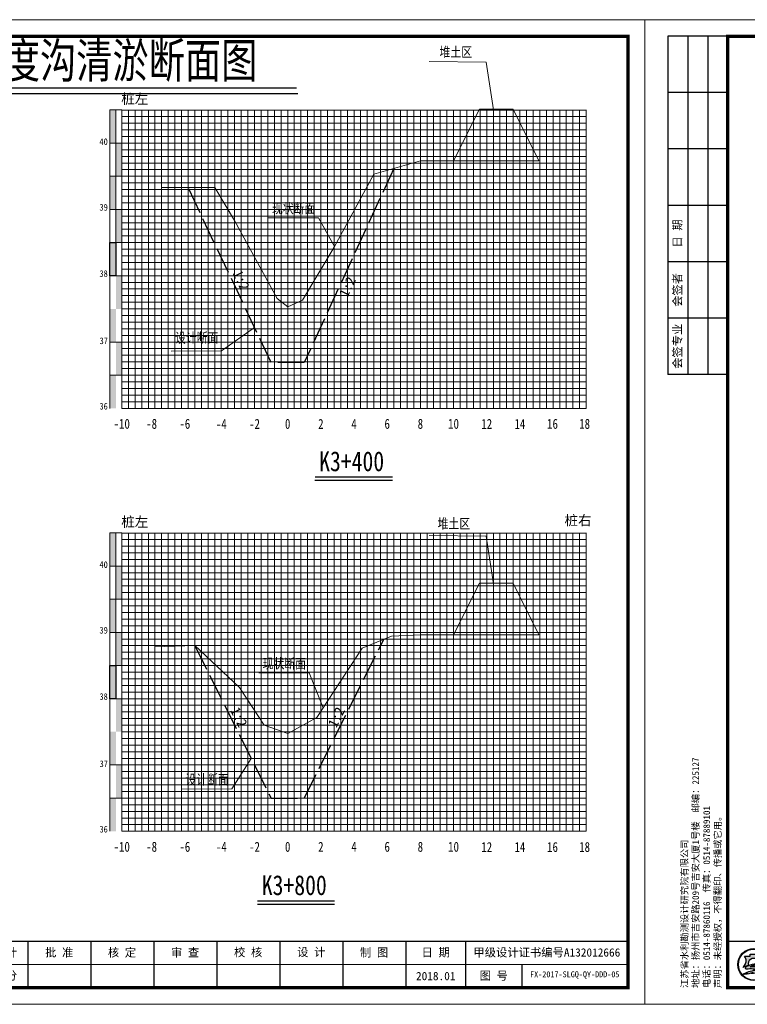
# Model space of a CAD drawing. Header units: millimetres. Extents: x -1851 to 142262423, y -629789 to 22327943.
# Tile 55 of 69: x 37472 to 37692, y 5522 to 5819. Entities that reach past the tile are written whole.
import ezdxf
from ezdxf.enums import TextEntityAlignment as Align

# ---------------------------------------------------------------- set-up
doc = ezdxf.new("R2010")
doc.units = ezdxf.units.MM
doc.linetypes.add('4415', pattern=[5, 4, -1])
for name, color, linetype, lineweight in [('0.13文字', 3, 'Continuous', 13), ('2', 61, 'Continuous', 30), ('3', 8, 'Continuous', 5), ('dmx', 7, 'Continuous', 15)]:
    doc.layers.add(name, color=color, linetype=linetype, lineweight=lineweight)
doc.layers.add('DIMTEX', color=7, linetype='Continuous')
doc.layers.add('断面', color=7, linetype='Continuous')
doc.styles.add('LYJFS', font='times.ttf', dxfattribs={"width": 0.7})
doc.styles.add('STYLE2', font='txt', dxfattribs={"width": 0.8})
doc.styles.add('仿宋', font='FangSong_GB2312.ttf')
doc.styles.add('仿宋体', font='FangSong_GB2312.ttf', dxfattribs={"width": 0.8})
doc.styles.add('宋体', font='txt', dxfattribs={"height": 3.5})
doc.styles.add('等线体', font='simhei.ttf')

# ---------------------------------------------------------------- blocks, each defined once
blk = doc.blocks.new('tk')
h = blk.add_hatch(color=152)
h.dxf.hatch_style = 1
h.paths.add_polyline_path([(6876.364125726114, 854.2295714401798, 1), (6866.686434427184, 854.2295714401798, 1)])
h.paths.add_polyline_path([(6876.201261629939, 854.2295714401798, 1), (6866.84929852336, 854.2295714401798, 1)], flags=16)
h = blk.add_hatch(color=152)
h.dxf.hatch_style = 1
edge = h.paths.add_edge_path()
edge.add_arc((6873.407199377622, 851.8047045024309), 1.461698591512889, 43.31770961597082, 70.37003522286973)
edge.add_arc((6872.0275850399, 847.9366998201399), 5.568375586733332, 70.37003522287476, 84.52854590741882)
edge.add_arc((6871.440752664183, 841.8102204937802), 11.72289597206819, 84.5285459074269, 95.17746754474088)
edge.add_arc((6871.582339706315, 852.1014277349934), 1.831337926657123, 111.7965680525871, 130.9174013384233, ccw=False)
edge.add_arc((6873.47809212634, 847.3608850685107), 6.936886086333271, 98.84274785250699, 111.79656805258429, ccw=False)
edge.add_arc((6874.544451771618, 840.506451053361), 13.873772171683, 95.21036804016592, 98.84274785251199, ccw=False)
edge.add_ellipse((6871.525280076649, 854.5219636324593), major_axis=(-1.773815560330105, 0), ratio=0.8776980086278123, start_angle=172.6538623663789, end_angle=176.9129867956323)
edge.add_arc((6873.117644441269, 844.1909795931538), 10.24870363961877, 88.99992913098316, 98.52267106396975)
edge.add_arc((6872.724314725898, 846.8157053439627), 7.594670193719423, 98.5226710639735, 116.8491039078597)
edge.add_arc((6869.849912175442, 852.4939579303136), 1.230336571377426, 116.8491039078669, 139.2900683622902)
edge.add_arc((6869.065436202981, 853.1689503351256), 0.1954369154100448, 139.2900683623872, 263.050638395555)
edge.add_arc((6869.248585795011, 854.6715617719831), 1.70916902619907, 263.0506383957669, 272.136251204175)
edge.add_arc((6870.416233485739, 823.3689317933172), 29.61523112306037, 88.46268833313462, 92.13625120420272, ccw=False)
edge.add_arc((6871.07395213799, 847.876297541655), 5.099041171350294, 68.07113774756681, 88.46268833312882, ccw=False)
edge.add_arc((6875.183614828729, 831.3122526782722), 21.4080615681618, 95.91294384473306, 98.79521578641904)
edge.add_arc((6873.816328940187, 840.1492628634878), 12.46590188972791, 98.79521578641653, 117.8496747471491)
edge.add_arc((6932.315236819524, 613.7362839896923), 245.9934265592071, 104.7703900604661, 105.15790668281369, ccw=False)
edge.add_line((6869.600177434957, 851.6009245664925), (6868.796656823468, 851.2750728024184))
edge.add_arc((6890.157828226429, 754.105500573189), 99.48982566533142, 100.90627282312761, 102.39834375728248, ccw=False)
edge.add_line((6871.334059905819, 851.7983414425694), (6870.72346251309, 851.6097564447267))
edge.add_arc((6868.414090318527, 880.2016823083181), 28.68503833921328, 274.6177604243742, 279.6944367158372)
edge.add_arc((6872.474319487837, 856.4344682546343), 4.573507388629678, 279.694436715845, 287.6119267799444)
edge.add_arc((6873.358587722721, 853.648913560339), 1.650966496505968, 287.6119267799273, 311.5140981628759)
edge.add_arc((6874.270477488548, 852.6187205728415), 0.2751610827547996, 311.5140981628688, 403.3177096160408)
edge = h.paths.add_edge_path()
edge.add_arc((6875.946394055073, 855.3665725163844), 2.066422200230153, 138.9741968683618, 204.1180883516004, ccw=False)
edge.add_line((6874.387456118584, 856.7229696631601), (6872.690352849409, 856.7229696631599))
edge.add_line((6872.69035284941, 856.7229696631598), (6872.69035284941, 857.3096342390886))
edge.add_line((6872.69035284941, 857.3096342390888), (6870.360207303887, 857.3096342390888))
edge.add_line((6870.360207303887, 857.3096342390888), (6870.360207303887, 856.7229696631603))
edge.add_line((6870.360207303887, 856.7229696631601), (6868.663104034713, 856.7229696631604))
edge.add_arc((6867.104166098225, 855.3665725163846), 2.066422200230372, -24.118088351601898, 41.0258031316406, ccw=False)
edge.add_arc((6865.567634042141, 856.05447875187), 3.749914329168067, 314.34412131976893, 335.8819116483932, ccw=False)
edge.add_arc((6867.522236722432, 856.4070458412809), 3.106664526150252, 282.3877277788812, 290.1465811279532)
edge.add_arc((6864.457993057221, 864.7594382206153), 12.00340818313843, 290.1465811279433, 296.6495194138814)
edge.add_ellipse((6871.525280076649, 854.5219636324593), major_axis=(-1.773815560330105, 0), ratio=0.8776980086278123, start_angle=176.9129867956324, end_angle=378.37473811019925, ccw=False)
edge.add_ellipse((6871.525280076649, 854.5219636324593), major_axis=(-1.773815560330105, 0), ratio=0.8776980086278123, start_angle=172.653862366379, end_angle=176.9129867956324, ccw=False)
edge.add_ellipse((6871.525280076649, 854.5219636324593), major_axis=(-1.773815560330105, 0), ratio=0.8776980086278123, start_angle=161.6252618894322, end_angle=172.653862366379, ccw=False)
edge.add_arc((6878.592567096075, 864.759438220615), 12.00340818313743, 243.3504805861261, 249.853418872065)
edge.add_arc((6875.528323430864, 856.4070458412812), 3.106664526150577, 249.8534188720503, 257.61227222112)
edge.add_arc((6877.482926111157, 856.05447875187), 3.74991432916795, 204.1180883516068, 225.6558786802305, ccw=False)
at = {"lineweight": 0}
for p, q in [((6838.597780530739, 842.2295714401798), (6838.597780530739, 1139.229571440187)), ((6838.597780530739, 1139.229571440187), (7258.597780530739, 1139.229571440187)), ((7258.597780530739, 1139.229571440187), (7258.597780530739, 842.2295714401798)), ((7253.597780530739, 854.2295714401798), (7046.597780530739, 854.2295714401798)), ((7258.597780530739, 842.2295714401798), (6838.597780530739, 842.2295714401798))]:
    blk.add_line(p, q, dxfattribs=at)
for p, q in [((6863.597780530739, 1134.229571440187), (6845.597780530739, 1134.229571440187)), ((6845.597780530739, 1134.229571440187), (6845.597780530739, 1032.229571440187)), ((6851.597780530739, 1134.229571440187), (6851.597780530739, 1032.229571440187)), ((6857.597780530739, 1134.229571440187), (6857.597780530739, 1032.229571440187)), ((6863.597780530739, 1117.229571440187), (6845.597780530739, 1117.229571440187)), ((6863.597780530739, 1100.229571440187), (6845.597780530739, 1100.229571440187)), ((6863.597780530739, 1083.229571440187), (6845.597780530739, 1083.229571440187)), ((6863.597780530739, 1066.229571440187), (6845.597780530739, 1066.229571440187)), ((6863.597780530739, 1049.229571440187), (6845.597780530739, 1049.229571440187)), ((6863.597780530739, 1032.229571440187), (6845.597780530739, 1032.229571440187)), ((6956.597780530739, 861.2295714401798), (6956.597780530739, 847.2295714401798)), ((6991.597780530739, 861.2295714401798), (6991.597780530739, 847.2295714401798)), ((7046.597780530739, 861.2295714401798), (7046.597780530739, 847.2295714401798)), ((7072.597780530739, 861.2295714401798), (7072.597780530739, 847.2295714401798)), ((7091.597780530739, 861.2295714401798), (7091.597780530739, 847.2295714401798)), ((7110.597780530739, 861.2295714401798), (7110.597780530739, 847.2295714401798)), ((7129.597780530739, 861.2295714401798), (7129.597780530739, 847.2295714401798)), ((7148.597780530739, 861.2295714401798), (7148.597780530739, 847.2295714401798)), ((7167.597780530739, 861.2295714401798), (7167.597780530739, 847.2295714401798)), ((7186.597780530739, 861.2295714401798), (7186.597780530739, 847.2295714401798)), ((7204.597780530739, 861.2295714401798), (7204.597780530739, 847.2295714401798)), ((7221.597780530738, 854.2295714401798), (7221.597780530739, 847.2295714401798))]:
    blk.add_line(p, q)
at = {"lineweight": 0, "const_width": 1}
blk.add_lwpolyline([(6863.597780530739, 1134.229571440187), (7253.597780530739, 1134.229571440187), (7253.597780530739, 847.2295714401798), (6863.597780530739, 847.2295714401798)], close=True, dxfattribs=at)
at = {"lineweight": 0, "const_width": 0.4}
blk.add_lwpolyline([(7253.597780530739, 861.2295714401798), (6863.597780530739, 861.2295714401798)], dxfattribs=at)
at = {"color": 152}
for points in [[(6869.8419023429, 854.0311891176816, -0.02838203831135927), (6868.592243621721, 853.4904639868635, -0.03386732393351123), (6868.188697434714, 853.3727099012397, 0.09425397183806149), (6868.990200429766, 854.5221939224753, 0.2921547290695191), (6868.663104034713, 856.7229696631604), (6870.360207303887, 856.7229696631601), (6870.360207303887, 857.3096342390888), (6872.69035284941, 857.3096342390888), (6872.69035284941, 856.7229696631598), (6874.387456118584, 856.7229696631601, 0.29215472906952), (6874.06035972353, 854.5221939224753, 0.09425397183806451), (6874.861862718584, 853.3727099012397, -0.03386732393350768), (6874.458316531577, 853.4904639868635, -0.02838203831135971), (6873.208657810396, 854.0311891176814)], [(6873.296521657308, 854.4381220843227, 0.04157472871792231), (6871.598778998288, 854.3265098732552, 0.08013502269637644), (6869.294240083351, 853.5916630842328, 0.09823132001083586), (6868.917290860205, 853.2964201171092, 0.599439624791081), (6869.041789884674, 852.9749492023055, 0.03966424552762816), (6869.312296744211, 852.9635806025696, -0.01603031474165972), (6871.210748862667, 852.9735033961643, -0.08921046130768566), (6872.978215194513, 852.6064141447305, 0.01257694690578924), (6871.910251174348, 852.4685801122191, 0.08333285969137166), (6867.992840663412, 851.171317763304, -0.001690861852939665), (6869.600177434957, 851.6009245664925), (6868.796656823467, 851.275072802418, -0.006510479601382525), (6871.334059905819, 851.7983414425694), (6870.72346251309, 851.6097564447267, 0.02215480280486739), (6873.244469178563, 851.9262713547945, 0.03456031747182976), (6873.858117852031, 852.0753316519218, 0.1046726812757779), (6874.452855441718, 852.4126819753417, 0.4234638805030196), (6874.470673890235, 852.8074929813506, 0.1185893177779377), (6873.898248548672, 853.1814519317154, 0.06185687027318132), (6872.558528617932, 853.479704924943, 0.04649815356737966), (6870.382867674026, 853.4852866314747, -0.08362449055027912), (6870.902341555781, 853.8018397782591, -0.05658197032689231), (6872.411732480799, 854.2153190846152, -0.01585057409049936), (6873.284535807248, 854.3228965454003)]]:
    blk.add_lwpolyline(points, format="xyb", dxfattribs=at)
for radius in [4.838845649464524, 4.675981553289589]:
    blk.add_circle((6871.525280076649, 854.2295714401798), radius, dxfattribs=at)
blk.add_arc((6873.478092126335, 847.3608850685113), 6.936886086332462, 98.84274785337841, 111.7965680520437, dxfattribs=at)
for start_param, end_param in [(2.820892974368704, 6.603884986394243), (3.013378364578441, 3.087714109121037)]:
    blk.add_ellipse((6871.525280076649, 854.5219636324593), major_axis=(-1.773815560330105, 0), ratio=0.8776980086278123, start_param=start_param, end_param=end_param, dxfattribs=at)
at = {"style": '宋体'}
for s, height, width, p in [('江苏省水利勘测设计研究院有限公司', 3.75, 0.9, (6915.725099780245, 855.9804173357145)), ('丰县四联河灌区节水配套改造项目', 1.8, 0.75, (6974.43168055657, 855.1042281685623)), ('Jiangsu Surveying and Design Institute of Water Resources Co., Ltd.', 2, 0.8, (6915.552971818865, 851.2429752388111))]:
    blk.add_text(s, height=height, dxfattribs=dict(at, width=width)).set_placement(p, align=Align.MIDDLE)
at = {"style": 'LYJFS'}
for s, p in [('（阶段）', (7055.431710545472, 857.7295714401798)), ('（专业）', (7055.431710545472, 850.7295714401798))]:
    blk.add_text(s, height=2.5, dxfattribs=at).set_placement(p, align=Align.MIDDLE_CENTER)
at = {"style": '仿宋'}
blk.add_text('2018.01', height=2.5, dxfattribs=at).set_placement((7195.597780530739, 850.7295714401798), align=Align.MIDDLE)
at = {"rotation": 90}
for s, insert, char_height, attachment_point, style in [('日 期', (6848.597780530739, 1074.729571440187), 2.5, 5, '宋体'), ('会签者', (6848.597780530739, 1057.729571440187), 2.5, 5, '宋体'), ('会签专业', (6848.597780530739, 1040.729571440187), 2.5, 5, '宋体'), ('江苏省水利勘测设计研究院有限公司\\P地址：扬州市吉安路209号吉安大厦1号楼  邮编：225127\\P电话：0514-87860116  传真：0514-87889101\\P声明：未经授权，不得翻印、传播或它用。', (6861.892912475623, 847.1478961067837), 2, 7, '仿宋')]:
    blk.add_mtext(s, dxfattribs=dict(at, insert=insert, char_height=char_height, attachment_point=attachment_point, style=style))
at = {"char_height": 2.5, "attachment_point": 5, "style": '宋体'}
for s, insert in [('设计', (7065.999934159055, 857.7295714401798)), ('批 准', (7082.097780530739, 857.7295714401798)), ('核 定', (7101.035280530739, 857.701793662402)), ('审 查', (7120.028336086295, 857.702857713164)), ('校 核', (7139.063058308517, 857.7728530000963)), ('设 计', (7158.070002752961, 857.8229020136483)), ('制 图', (7177.014447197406, 857.7074956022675)), ('日 期', (7195.597780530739, 857.7295714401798)), ('甲级设计证书编号A132012666', (7229.097780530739, 857.7295714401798)), ('部分', (7065.999934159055, 850.7295714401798)), ('图 号', (7213.097780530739, 850.7295714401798))]:
    blk.add_mtext(s, dxfattribs=dict(at, insert=insert))

msp = doc.modelspace()

# ---------------------------------------------------------------- hatches: boundary and pattern name
at = {"linetype": 'Continuous'}
for points in [[(37499.65106367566, 5791.796308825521), (37501.4510636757, 5791.796308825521), (37501.4510636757, 5781.796308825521), (37499.65106367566, 5781.796308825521)], [(37501.4510636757, 5781.796308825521), (37503.25106367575, 5781.796308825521), (37503.25106367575, 5771.796308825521), (37501.4510636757, 5771.796308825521)], [(37499.65106367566, 5771.796308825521), (37501.4510636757, 5771.796308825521), (37501.4510636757, 5761.796308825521), (37499.65106367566, 5761.796308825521)], [(37501.4510636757, 5761.796308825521), (37503.25106367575, 5761.796308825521), (37503.25106367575, 5751.796308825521), (37501.4510636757, 5751.796308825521)], [(37499.65106367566, 5751.796308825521), (37501.4510636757, 5751.796308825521), (37501.4510636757, 5741.796308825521), (37499.65106367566, 5741.796308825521)], [(37501.4510636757, 5741.796308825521), (37503.25106367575, 5741.796308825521), (37503.25106367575, 5731.796308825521), (37501.4510636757, 5731.796308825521)], [(37499.65106367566, 5731.796308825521), (37501.4510636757, 5731.796308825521), (37501.4510636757, 5721.796308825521), (37499.65106367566, 5721.796308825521)], [(37501.45742443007, 5721.821033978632), (37503.25742443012, 5721.821033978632), (37503.25742443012, 5711.821033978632), (37501.45742443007, 5711.821033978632)], [(37499.65106367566, 5711.792244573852), (37501.4510636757, 5711.792244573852), (37501.4510636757, 5701.792244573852), (37499.65106367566, 5701.792244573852)], [(37499.65106367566, 5664.216308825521), (37501.4510636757, 5664.216308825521), (37501.4510636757, 5654.216308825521), (37499.65106367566, 5654.216308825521)], [(37501.4510636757, 5654.216308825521), (37503.25106367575, 5654.216308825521), (37503.25106367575, 5644.216308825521), (37501.4510636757, 5644.216308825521)], [(37499.65106367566, 5644.216308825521), (37501.4510636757, 5644.216308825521), (37501.4510636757, 5634.216308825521), (37499.65106367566, 5634.216308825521)], [(37501.4510636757, 5634.216308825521), (37503.25106367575, 5634.216308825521), (37503.25106367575, 5624.216308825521), (37501.4510636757, 5624.216308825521)], [(37499.65106367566, 5624.216308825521), (37501.4510636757, 5624.216308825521), (37501.4510636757, 5614.216308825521), (37499.65106367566, 5614.216308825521)], [(37501.4510636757, 5614.216308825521), (37503.25106367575, 5614.216308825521), (37503.25106367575, 5604.216308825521), (37501.4510636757, 5604.216308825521)], [(37499.65106367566, 5604.216308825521), (37501.4510636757, 5604.216308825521), (37501.4510636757, 5594.216308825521), (37499.65106367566, 5594.216308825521)], [(37501.45742443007, 5594.241033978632), (37503.25742443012, 5594.241033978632), (37503.25742443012, 5584.241033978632), (37501.45742443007, 5584.241033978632)], [(37499.65106367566, 5584.212244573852), (37501.4510636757, 5584.212244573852), (37501.4510636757, 5574.212244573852), (37499.65106367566, 5574.212244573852)]]:
    msp.add_hatch(color=7, dxfattribs=at).paths.add_polyline_path(points)

# ---------------------------------------------------------------- linework, layer by layer
at = {"color": 7, "linetype": 'Continuous', "lineweight": 20, "flags": 128}
for points in [[(37615.34267790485, 5791.84467328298), (37613.13593812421, 5806.257878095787), (37595.86441279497, 5806.43068593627)], [(37615.34267790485, 5648.865834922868), (37613.13593812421, 5663.279039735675), (37595.86441279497, 5663.451847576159)]]:
    msp.add_lwpolyline(points, dxfattribs=at)
at = {"color": 1, "linetype": '4415', "lineweight": 30, "ltscale": 2}
for points in [[(37585.25106367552, 5774.157332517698), (37558.25106367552, 5715.609327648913), (37548.25106367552, 5715.609327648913), (37523.25106367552, 5768.443046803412)], [(37525.23937618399, 5630.239683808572), (37548.25106367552, 5584.216308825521), (37558.25106367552, 5584.216308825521), (37582.19910182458, 5632.112385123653)]]:
    msp.add_lwpolyline(points, dxfattribs=at)
at = {"linetype": 'Continuous', "lineweight": 20, "flags": 128}
for points in [[(37567.32597858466, 5750.580390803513), (37562.53432699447, 5759.264188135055), (37547.38293731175, 5759.237875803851)], [(37543.25106367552, 5726.176071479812), (37533.32060112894, 5719.116236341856), (37518.16921144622, 5719.089924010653)], [(37563.93955027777, 5611.464699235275), (37559.70492111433, 5621.991339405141), (37544.55353143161, 5621.965027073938)], [(37542.25106367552, 5596.216308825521), (37536.41021595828, 5586.981159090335), (37521.25882627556, 5586.954846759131)]]:
    msp.add_lwpolyline(points, dxfattribs=at)
at = {"linetype": 'Continuous', "flags": 128}
for points in [[(37499.65106367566, 5751.796308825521), (37501.4510636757, 5751.796308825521), (37501.4510636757, 5741.796308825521), (37499.65106367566, 5741.796308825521)], [(37499.65106367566, 5624.216308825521), (37501.4510636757, 5624.216308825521), (37501.4510636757, 5614.216308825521), (37499.65106367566, 5614.216308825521)]]:
    msp.add_lwpolyline(points, close=True, dxfattribs=at)
at = {"layer": '2', "color": 7, "lineweight": 15}
for points in [[(37503.25106367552, 5791.730208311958), (37643.25106367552, 5791.730208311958)], [(37513.25106367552, 5791.796308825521), (37513.25106367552, 5701.796308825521)], [(37523.25106367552, 5791.796308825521), (37523.25106367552, 5701.796308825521)], [(37533.25106367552, 5791.796308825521), (37533.25106367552, 5701.796308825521)], [(37543.25106367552, 5791.796308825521), (37543.25106367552, 5701.796308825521)], [(37563.25106367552, 5791.796308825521), (37563.25106367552, 5701.796308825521)], [(37573.25106367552, 5791.796308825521), (37573.25106367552, 5701.796308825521)], [(37583.25106367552, 5791.796308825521), (37583.25106367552, 5701.796308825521)], [(37593.25106367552, 5791.796308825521), (37593.25106367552, 5701.796308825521)], [(37603.25106367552, 5791.796308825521), (37603.25106367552, 5701.796308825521)], [(37613.25106367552, 5791.796308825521), (37613.25106367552, 5701.796308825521)], [(37623.25106367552, 5791.796308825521), (37623.25106367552, 5701.796308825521)], [(37633.25106367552, 5791.796308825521), (37633.25106367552, 5701.796308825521)], [(37643.25106367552, 5791.796308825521), (37643.25106367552, 5701.796308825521)], [(37503.25106367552, 5781.796308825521), (37643.25106367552, 5781.796308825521)], [(37503.25106367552, 5771.796308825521), (37643.25106367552, 5771.796308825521)], [(37503.25106367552, 5761.796308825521), (37643.25106367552, 5761.796308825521)], [(37503.25106367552, 5751.796308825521), (37643.25106367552, 5751.796308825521)], [(37503.25106367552, 5731.796308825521), (37643.25106367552, 5731.796308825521)], [(37503.25106367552, 5701.796308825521), (37643.25106367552, 5701.796308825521)], [(37503.25106367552, 5664.150208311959), (37643.25106367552, 5664.150208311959)], [(37513.25106367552, 5664.216308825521), (37513.25106367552, 5574.216308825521)], [(37523.25106367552, 5664.216308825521), (37523.25106367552, 5574.216308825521)], [(37533.25106367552, 5664.216308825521), (37533.25106367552, 5574.216308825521)], [(37543.25106367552, 5664.216308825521), (37543.25106367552, 5574.216308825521)], [(37563.25106367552, 5664.216308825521), (37563.25106367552, 5574.216308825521)], [(37573.25106367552, 5664.216308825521), (37573.25106367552, 5574.216308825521)], [(37583.25106367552, 5664.216308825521), (37583.25106367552, 5574.216308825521)], [(37593.25106367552, 5664.216308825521), (37593.25106367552, 5574.216308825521)], [(37603.25106367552, 5664.216308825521), (37603.25106367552, 5574.216308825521)], [(37613.25106367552, 5664.216308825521), (37613.25106367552, 5574.216308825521)], [(37623.25106367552, 5664.216308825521), (37623.25106367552, 5574.216308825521)], [(37633.25106367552, 5664.216308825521), (37633.25106367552, 5574.216308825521)], [(37643.25106367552, 5664.216308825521), (37643.25106367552, 5574.216308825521)], [(37503.25106367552, 5654.216308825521), (37603.25106367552, 5654.216308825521)], [(37603.25106367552, 5654.216308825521), (37643.25106367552, 5654.216308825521)], [(37503.25106367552, 5644.216308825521), (37603.25106367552, 5644.216308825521)], [(37603.25106367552, 5644.216308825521), (37643.25106367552, 5644.216308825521)], [(37503.25106367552, 5634.216308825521), (37603.25106367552, 5634.216308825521)], [(37603.25106367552, 5634.216308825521), (37643.25106367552, 5634.216308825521)], [(37503.25106367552, 5624.216308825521), (37603.25106367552, 5624.216308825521)], [(37603.25106367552, 5624.216308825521), (37643.25106367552, 5624.216308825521)], [(37603.25106367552, 5614.216308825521), (37643.25106367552, 5614.216308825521)], [(37503.25106367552, 5604.216308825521), (37603.25106367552, 5604.216308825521)], [(37603.25106367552, 5604.216308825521), (37643.25106367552, 5604.216308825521)], [(37603.25106367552, 5594.216308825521), (37643.25106367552, 5594.216308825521)], [(37603.25106367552, 5584.216308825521), (37643.25106367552, 5584.216308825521)], [(37503.25106367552, 5574.216308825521), (37603.25106367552, 5574.216308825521)], [(37603.25106367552, 5574.216308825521), (37643.25106367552, 5574.216308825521)]]:
    msp.add_lwpolyline(points, dxfattribs=at)
at = {"layer": '2', "color": 3, "lineweight": 15}
for points in [[(37553.25106367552, 5791.796308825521), (37553.25106367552, 5701.796308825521)], [(37553.25106367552, 5664.216308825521), (37553.25106367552, 5574.216308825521)]]:
    msp.add_lwpolyline(points, dxfattribs=at)
at = {"layer": '2', "color": 7, "lineweight": 15, "flags": 128}
for points in [[(37503.25106367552, 5741.796308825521), (37643.25106367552, 5741.796308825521)], [(37503.25106367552, 5614.216308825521), (37603.25106367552, 5614.216308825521)]]:
    msp.add_lwpolyline(points, dxfattribs=at)
at = {"layer": '2', "color": 0, "lineweight": 15}
for points in [[(37503.25106367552, 5721.796308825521), (37643.25106367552, 5721.796308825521)], [(37503.25106367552, 5711.796308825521), (37643.25106367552, 5711.796308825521)], [(37503.25106367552, 5594.216308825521), (37603.25106367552, 5594.216308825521)], [(37503.25106367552, 5584.216308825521), (37603.25106367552, 5584.216308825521)]]:
    msp.add_lwpolyline(points, dxfattribs=at)
at = {"layer": '3', "lineweight": 5}
for points in [[(37505.25106367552, 5791.796308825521), (37505.25106367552, 5701.796308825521)], [(37507.25106367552, 5791.796308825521), (37507.25106367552, 5701.796308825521)], [(37509.25106367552, 5791.796308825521), (37509.25106367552, 5701.796308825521)], [(37511.25106367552, 5791.796308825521), (37511.25106367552, 5701.796308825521)], [(37515.25106367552, 5791.796308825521), (37515.25106367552, 5701.796308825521)], [(37517.25106367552, 5791.796308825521), (37517.25106367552, 5701.796308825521)], [(37519.25106367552, 5791.796308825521), (37519.25106367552, 5701.796308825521)], [(37521.25106367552, 5791.796308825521), (37521.25106367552, 5701.796308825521)], [(37525.25106367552, 5791.796308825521), (37525.25106367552, 5701.796308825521)], [(37527.25106367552, 5791.796308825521), (37527.25106367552, 5701.796308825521)], [(37529.25106367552, 5791.796308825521), (37529.25106367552, 5701.796308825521)], [(37531.25106367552, 5791.796308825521), (37531.25106367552, 5701.796308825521)], [(37535.25106367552, 5791.796308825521), (37535.25106367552, 5701.796308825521)], [(37537.25106367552, 5791.796308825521), (37537.25106367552, 5701.796308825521)], [(37539.25106367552, 5791.796308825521), (37539.25106367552, 5701.796308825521)], [(37541.25106367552, 5791.796308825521), (37541.25106367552, 5701.796308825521)], [(37545.25106367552, 5791.796308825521), (37545.25106367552, 5701.796308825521)], [(37547.25106367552, 5791.796308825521), (37547.25106367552, 5701.796308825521)], [(37549.25106367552, 5791.796308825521), (37549.25106367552, 5701.796308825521)], [(37551.25106367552, 5791.796308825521), (37551.25106367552, 5701.796308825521)], [(37555.25106367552, 5791.796308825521), (37555.25106367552, 5701.796308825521)], [(37557.25106367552, 5791.796308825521), (37557.25106367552, 5701.796308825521)], [(37559.25106367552, 5791.796308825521), (37559.25106367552, 5701.796308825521)], [(37561.25106367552, 5791.796308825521), (37561.25106367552, 5701.796308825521)], [(37565.25106367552, 5791.796308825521), (37565.25106367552, 5701.796308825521)], [(37567.25106367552, 5791.796308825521), (37567.25106367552, 5701.796308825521)], [(37569.25106367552, 5791.796308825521), (37569.25106367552, 5701.796308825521)], [(37571.25106367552, 5791.796308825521), (37571.25106367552, 5701.796308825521)], [(37575.25106367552, 5791.796308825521), (37575.25106367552, 5701.796308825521)], [(37577.25106367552, 5791.796308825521), (37577.25106367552, 5701.796308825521)], [(37579.25106367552, 5791.796308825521), (37579.25106367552, 5701.796308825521)], [(37581.25106367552, 5791.796308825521), (37581.25106367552, 5701.796308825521)], [(37585.25106367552, 5791.796308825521), (37585.25106367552, 5701.796308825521)], [(37587.25106367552, 5791.796308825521), (37587.25106367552, 5701.796308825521)], [(37589.25106367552, 5791.796308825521), (37589.25106367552, 5701.796308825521)], [(37591.25106367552, 5791.796308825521), (37591.25106367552, 5701.796308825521)], [(37595.25106367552, 5791.796308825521), (37595.25106367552, 5701.796308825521)], [(37597.25106367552, 5791.796308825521), (37597.25106367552, 5701.796308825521)], [(37599.25106367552, 5791.796308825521), (37599.25106367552, 5701.796308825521)], [(37601.25106367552, 5791.796308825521), (37601.25106367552, 5701.796308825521)], [(37605.25106367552, 5791.796308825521), (37605.25106367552, 5701.796308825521)], [(37607.25106367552, 5791.796308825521), (37607.25106367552, 5701.796308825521)], [(37609.25106367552, 5791.796308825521), (37609.25106367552, 5701.796308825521)], [(37611.25106367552, 5791.796308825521), (37611.25106367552, 5701.796308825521)], [(37615.25106367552, 5791.796308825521), (37615.25106367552, 5701.796308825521)], [(37617.25106367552, 5791.796308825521), (37617.25106367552, 5701.796308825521)], [(37619.25106367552, 5791.796308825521), (37619.25106367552, 5701.796308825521)], [(37621.25106367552, 5791.796308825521), (37621.25106367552, 5701.796308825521)], [(37625.25106367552, 5791.796308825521), (37625.25106367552, 5701.796308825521)], [(37627.25106367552, 5791.796308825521), (37627.25106367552, 5701.796308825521)], [(37629.25106367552, 5791.796308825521), (37629.25106367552, 5701.796308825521)], [(37631.25106367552, 5791.796308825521), (37631.25106367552, 5701.796308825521)], [(37635.25106367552, 5791.796308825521), (37635.25106367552, 5701.796308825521)], [(37637.25106367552, 5791.796308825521), (37637.25106367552, 5701.796308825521)], [(37639.25106367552, 5791.796308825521), (37639.25106367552, 5701.796308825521)], [(37641.25106367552, 5791.796308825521), (37641.25106367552, 5701.796308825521)], [(37503.25106367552, 5789.796308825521), (37643.25106367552, 5789.796308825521)], [(37503.25106367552, 5787.796308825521), (37643.25106367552, 5787.796308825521)], [(37503.25106367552, 5785.796308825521), (37643.25106367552, 5785.796308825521)], [(37503.25106367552, 5783.796308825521), (37643.25106367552, 5783.796308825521)], [(37503.25106367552, 5779.796308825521), (37643.25106367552, 5779.796308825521)], [(37503.25106367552, 5777.796308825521), (37643.25106367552, 5777.796308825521)], [(37503.25106367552, 5775.796308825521), (37643.25106367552, 5775.796308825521)], [(37503.25106367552, 5773.796308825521), (37643.25106367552, 5773.796308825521)], [(37503.25106367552, 5769.796308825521), (37643.25106367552, 5769.796308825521)], [(37503.25106367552, 5767.796308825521), (37643.25106367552, 5767.796308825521)], [(37503.25106367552, 5765.796308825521), (37643.25106367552, 5765.796308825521)], [(37503.25106367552, 5763.796308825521), (37643.25106367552, 5763.796308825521)], [(37503.25106367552, 5759.796308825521), (37643.25106367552, 5759.796308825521)], [(37503.25106367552, 5757.796308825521), (37643.25106367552, 5757.796308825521)], [(37503.25106367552, 5755.796308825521), (37643.25106367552, 5755.796308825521)], [(37503.25106367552, 5753.796308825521), (37643.25106367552, 5753.796308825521)], [(37503.25106367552, 5749.796308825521), (37643.25106367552, 5749.796308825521)], [(37503.25106367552, 5747.796308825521), (37643.25106367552, 5747.796308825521)], [(37503.25106367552, 5745.796308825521), (37643.25106367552, 5745.796308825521)], [(37503.25106367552, 5743.796308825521), (37643.25106367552, 5743.796308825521)], [(37503.25106367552, 5739.796308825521), (37643.25106367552, 5739.796308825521)], [(37503.25106367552, 5737.796308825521), (37643.25106367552, 5737.796308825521)], [(37503.25106367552, 5735.796308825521), (37643.25106367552, 5735.796308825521)], [(37503.25106367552, 5733.796308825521), (37643.25106367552, 5733.796308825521)], [(37503.25106367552, 5729.796308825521), (37643.25106367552, 5729.796308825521)], [(37503.25106367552, 5727.796308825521), (37643.25106367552, 5727.796308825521)], [(37503.25106367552, 5725.796308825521), (37643.25106367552, 5725.796308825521)], [(37503.25106367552, 5723.796308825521), (37643.25106367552, 5723.796308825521)], [(37503.25106367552, 5719.796308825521), (37643.25106367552, 5719.796308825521)], [(37503.25106367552, 5717.796308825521), (37643.25106367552, 5717.796308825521)], [(37503.25106367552, 5715.796308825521), (37643.25106367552, 5715.796308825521)], [(37503.25106367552, 5713.796308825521), (37643.25106367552, 5713.796308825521)], [(37503.25106367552, 5709.796308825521), (37643.25106367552, 5709.796308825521)], [(37503.25106367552, 5707.796308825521), (37643.25106367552, 5707.796308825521)], [(37503.25106367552, 5705.796308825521), (37643.25106367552, 5705.796308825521)], [(37503.25106367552, 5703.796308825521), (37643.25106367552, 5703.796308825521)], [(37505.25106367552, 5664.216308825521), (37505.25106367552, 5574.216308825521)], [(37507.25106367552, 5664.216308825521), (37507.25106367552, 5574.216308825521)], [(37509.25106367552, 5664.216308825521), (37509.25106367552, 5574.216308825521)], [(37511.25106367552, 5664.216308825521), (37511.25106367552, 5574.216308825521)], [(37515.25106367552, 5664.216308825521), (37515.25106367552, 5574.216308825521)], [(37517.25106367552, 5664.216308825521), (37517.25106367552, 5574.216308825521)], [(37519.25106367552, 5664.216308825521), (37519.25106367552, 5574.216308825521)], [(37521.25106367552, 5664.216308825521), (37521.25106367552, 5574.216308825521)], [(37525.25106367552, 5664.216308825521), (37525.25106367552, 5574.216308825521)], [(37527.25106367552, 5664.216308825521), (37527.25106367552, 5574.216308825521)], [(37529.25106367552, 5664.216308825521), (37529.25106367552, 5574.216308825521)], [(37531.25106367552, 5664.216308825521), (37531.25106367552, 5574.216308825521)], [(37535.25106367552, 5664.216308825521), (37535.25106367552, 5574.216308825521)], [(37537.25106367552, 5664.216308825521), (37537.25106367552, 5574.216308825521)], [(37539.25106367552, 5664.216308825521), (37539.25106367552, 5574.216308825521)], [(37541.25106367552, 5664.216308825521), (37541.25106367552, 5574.216308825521)], [(37545.25106367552, 5664.216308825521), (37545.25106367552, 5574.216308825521)], [(37547.25106367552, 5664.216308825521), (37547.25106367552, 5574.216308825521)], [(37549.25106367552, 5664.216308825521), (37549.25106367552, 5574.216308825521)], [(37551.25106367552, 5664.216308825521), (37551.25106367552, 5574.216308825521)], [(37555.25106367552, 5664.216308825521), (37555.25106367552, 5574.216308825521)], [(37557.25106367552, 5664.216308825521), (37557.25106367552, 5574.216308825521)], [(37559.25106367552, 5664.216308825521), (37559.25106367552, 5574.216308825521)], [(37561.25106367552, 5664.216308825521), (37561.25106367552, 5574.216308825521)], [(37565.25106367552, 5664.216308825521), (37565.25106367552, 5574.216308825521)], [(37567.25106367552, 5664.216308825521), (37567.25106367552, 5574.216308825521)], [(37569.25106367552, 5664.216308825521), (37569.25106367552, 5574.216308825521)], [(37571.25106367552, 5664.216308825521), (37571.25106367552, 5574.216308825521)], [(37575.25106367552, 5664.216308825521), (37575.25106367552, 5574.216308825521)], [(37577.25106367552, 5664.216308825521), (37577.25106367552, 5574.216308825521)], [(37579.25106367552, 5664.216308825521), (37579.25106367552, 5574.216308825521)], [(37581.25106367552, 5664.216308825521), (37581.25106367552, 5574.216308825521)], [(37585.25106367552, 5664.216308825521), (37585.25106367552, 5574.216308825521)], [(37587.25106367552, 5664.216308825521), (37587.25106367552, 5574.216308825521)], [(37589.25106367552, 5664.216308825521), (37589.25106367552, 5574.216308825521)], [(37591.25106367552, 5664.216308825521), (37591.25106367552, 5574.216308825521)], [(37595.25106367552, 5664.216308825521), (37595.25106367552, 5574.216308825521)], [(37597.25106367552, 5664.216308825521), (37597.25106367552, 5574.216308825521)], [(37599.25106367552, 5664.216308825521), (37599.25106367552, 5574.216308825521)], [(37601.25106367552, 5664.216308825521), (37601.25106367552, 5574.216308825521)], [(37605.25106367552, 5664.216308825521), (37605.25106367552, 5574.216308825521)], [(37607.25106367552, 5664.216308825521), (37607.25106367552, 5574.216308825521)], [(37609.25106367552, 5664.216308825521), (37609.25106367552, 5574.216308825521)], [(37611.25106367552, 5664.216308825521), (37611.25106367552, 5574.216308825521)], [(37615.25106367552, 5664.216308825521), (37615.25106367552, 5574.216308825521)], [(37617.25106367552, 5664.216308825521), (37617.25106367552, 5574.216308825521)], [(37619.25106367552, 5664.216308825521), (37619.25106367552, 5574.216308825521)], [(37621.25106367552, 5664.216308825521), (37621.25106367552, 5574.216308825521)], [(37625.25106367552, 5664.216308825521), (37625.25106367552, 5574.216308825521)], [(37627.25106367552, 5664.216308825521), (37627.25106367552, 5574.216308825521)], [(37629.25106367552, 5664.216308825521), (37629.25106367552, 5574.216308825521)], [(37631.25106367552, 5664.216308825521), (37631.25106367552, 5574.216308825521)], [(37635.25106367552, 5664.216308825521), (37635.25106367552, 5574.216308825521)], [(37637.25106367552, 5664.216308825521), (37637.25106367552, 5574.216308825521)], [(37639.25106367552, 5664.216308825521), (37639.25106367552, 5574.216308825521)], [(37641.25106367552, 5664.216308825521), (37641.25106367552, 5574.216308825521)], [(37503.25106367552, 5662.216308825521), (37603.25106367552, 5662.216308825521)], [(37603.25106367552, 5662.216308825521), (37643.25106367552, 5662.216308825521)], [(37503.25106367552, 5660.216308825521), (37603.25106367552, 5660.216308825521)], [(37503.25106367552, 5658.216308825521), (37603.25106367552, 5658.216308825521)], [(37603.25106367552, 5660.216308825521), (37643.25106367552, 5660.216308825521)], [(37603.25106367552, 5658.216308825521), (37643.25106367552, 5658.216308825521)], [(37503.25106367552, 5656.216308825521), (37603.25106367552, 5656.216308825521)], [(37603.25106367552, 5656.216308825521), (37643.25106367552, 5656.216308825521)], [(37503.25106367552, 5652.216308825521), (37603.25106367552, 5652.216308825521)], [(37603.25106367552, 5652.216308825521), (37643.25106367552, 5652.216308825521)], [(37503.25106367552, 5650.216308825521), (37603.25106367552, 5650.216308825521)], [(37603.25106367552, 5650.216308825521), (37643.25106367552, 5650.216308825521)], [(37503.25106367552, 5648.216308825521), (37603.25106367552, 5648.216308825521)], [(37503.25106367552, 5646.216308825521), (37603.25106367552, 5646.216308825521)], [(37603.25106367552, 5648.216308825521), (37643.25106367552, 5648.216308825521)], [(37603.25106367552, 5646.216308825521), (37643.25106367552, 5646.216308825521)], [(37503.25106367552, 5642.216308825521), (37603.25106367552, 5642.216308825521)], [(37503.25106367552, 5640.216308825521), (37603.25106367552, 5640.216308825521)], [(37603.25106367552, 5642.216308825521), (37643.25106367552, 5642.216308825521)], [(37603.25106367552, 5640.216308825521), (37643.25106367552, 5640.216308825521)], [(37503.25106367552, 5638.216308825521), (37603.25106367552, 5638.216308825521)], [(37603.25106367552, 5638.216308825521), (37643.25106367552, 5638.216308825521)], [(37503.25106367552, 5636.216308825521), (37603.25106367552, 5636.216308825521)], [(37603.25106367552, 5636.216308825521), (37643.25106367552, 5636.216308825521)], [(37503.25106367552, 5632.216308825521), (37603.25106367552, 5632.216308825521)], [(37603.25106367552, 5632.216308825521), (37643.25106367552, 5632.216308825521)], [(37503.25106367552, 5630.216308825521), (37603.25106367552, 5630.216308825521)], [(37503.25106367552, 5628.216308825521), (37603.25106367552, 5628.216308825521)], [(37603.25106367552, 5630.216308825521), (37643.25106367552, 5630.216308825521)], [(37603.25106367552, 5628.216308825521), (37643.25106367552, 5628.216308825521)], [(37503.25106367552, 5626.216308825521), (37603.25106367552, 5626.216308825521)], [(37603.25106367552, 5626.216308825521), (37643.25106367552, 5626.216308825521)], [(37503.25106367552, 5622.216308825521), (37603.25106367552, 5622.216308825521)], [(37603.25106367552, 5622.216308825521), (37643.25106367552, 5622.216308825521)], [(37503.25106367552, 5620.216308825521), (37603.25106367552, 5620.216308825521)], [(37603.25106367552, 5620.216308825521), (37643.25106367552, 5620.216308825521)], [(37503.25106367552, 5618.216308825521), (37603.25106367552, 5618.216308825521)], [(37603.25106367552, 5618.216308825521), (37643.25106367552, 5618.216308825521)], [(37503.25106367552, 5616.216308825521), (37603.25106367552, 5616.216308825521)], [(37603.25106367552, 5616.216308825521), (37643.25106367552, 5616.216308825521)], [(37503.25106367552, 5612.216308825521), (37603.25106367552, 5612.216308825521)], [(37603.25106367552, 5612.216308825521), (37643.25106367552, 5612.216308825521)], [(37503.25106367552, 5610.216308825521), (37603.25106367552, 5610.216308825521)], [(37503.25106367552, 5608.216308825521), (37603.25106367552, 5608.216308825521)], [(37603.25106367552, 5610.216308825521), (37643.25106367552, 5610.216308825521)], [(37603.25106367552, 5608.216308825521), (37643.25106367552, 5608.216308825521)], [(37503.25106367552, 5606.216308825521), (37603.25106367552, 5606.216308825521)], [(37603.25106367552, 5606.216308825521), (37643.25106367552, 5606.216308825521)], [(37503.25106367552, 5602.216308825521), (37603.25106367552, 5602.216308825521)], [(37603.25106367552, 5602.216308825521), (37643.25106367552, 5602.216308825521)], [(37503.25106367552, 5600.216308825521), (37603.25106367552, 5600.216308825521)], [(37603.25106367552, 5600.216308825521), (37643.25106367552, 5600.216308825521)], [(37503.25106367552, 5598.216308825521), (37603.25106367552, 5598.216308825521)], [(37503.25106367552, 5596.216308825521), (37603.25106367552, 5596.216308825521)], [(37603.25106367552, 5598.216308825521), (37643.25106367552, 5598.216308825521)], [(37603.25106367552, 5596.21369117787), (37643.25106367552, 5596.21369117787)], [(37503.25106367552, 5592.216308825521), (37603.25106367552, 5592.216308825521)], [(37503.25106367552, 5590.216308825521), (37603.25106367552, 5590.216308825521)], [(37603.25106367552, 5592.216308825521), (37643.25106367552, 5592.216308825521)], [(37603.25106367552, 5590.216308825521), (37643.25106367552, 5590.216308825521)], [(37503.25106367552, 5588.216308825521), (37603.25106367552, 5588.216308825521)], [(37603.25106367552, 5588.216308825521), (37643.25106367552, 5588.216308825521)], [(37503.25106367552, 5586.216308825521), (37603.25106367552, 5586.216308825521)], [(37603.25106367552, 5586.21369117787), (37643.25106367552, 5586.21369117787)], [(37503.25106367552, 5582.216308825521), (37603.25106367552, 5582.216308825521)], [(37603.25106367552, 5582.216308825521), (37643.25106367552, 5582.216308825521)], [(37503.25106367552, 5580.216308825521), (37603.25106367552, 5580.216308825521)], [(37503.25106367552, 5578.216308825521), (37603.25106367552, 5578.216308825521)], [(37603.25106367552, 5580.216308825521), (37643.25106367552, 5580.216308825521)], [(37603.25106367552, 5578.216308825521), (37643.25106367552, 5578.216308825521)], [(37503.25106367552, 5576.216308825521), (37603.25106367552, 5576.216308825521)], [(37603.25106367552, 5576.21369117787), (37643.25106367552, 5576.21369117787)]]:
    msp.add_lwpolyline(points, dxfattribs=at)
at = {"layer": '3', "color": 0, "lineweight": 5}
for points in [[(37499.65106367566, 5721.796308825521), (37643.25106367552, 5721.796308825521)], [(37499.65106367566, 5711.796308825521), (37643.25106367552, 5711.796308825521)], [(37499.65106367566, 5594.216308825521), (37603.25106367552, 5594.216308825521)], [(37499.65106367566, 5584.216308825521), (37603.25106367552, 5584.216308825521)]]:
    msp.add_lwpolyline(points, dxfattribs=at)
at = {"layer": 'DIMTEX', "color": 7, "linetype": 'Continuous'}
for p, q in [((37432.7393243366, 5798.448569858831), (37555.89765037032, 5798.448569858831)), ((37432.70346370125, 5796.764379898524), (37556.34682978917, 5796.764379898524)), ((37561.47729677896, 5680.141584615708), (37584.82238205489, 5680.141584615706)), ((37561.4977885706, 5681.103978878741), (37584.82238205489, 5681.103978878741)), ((37544.17744118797, 5552.281601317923), (37567.35667636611, 5552.281601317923)), ((37544.19793297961, 5553.243995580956), (37567.35667636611, 5553.243995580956))]:
    msp.add_line(p, q, dxfattribs=at)
at = {"layer": 'dmx', "color": 7, "linetype": 'Continuous', "lineweight": 15}
for p, q in [((37611.0325289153, 5792.005977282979), (37603.25106367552, 5776.443046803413)), ((37611.0325289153, 5792.005977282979), (37621.22337832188, 5792.005977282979)), ((37621.22337832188, 5792.005977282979), (37629.00484356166, 5776.443046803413)), ((37593.25106367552, 5776.443046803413), (37629.00484356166, 5776.443046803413)), ((37611.0325289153, 5649.027138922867), (37603.25106367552, 5633.464208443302)), ((37611.0325289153, 5649.027138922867), (37621.22337832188, 5649.027138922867)), ((37621.22337832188, 5649.027138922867), (37629.00484356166, 5633.464208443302)), ((37593.25106367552, 5633.464208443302), (37629.00484356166, 5633.464208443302))]:
    msp.add_line(p, q, dxfattribs=at)
at = {"layer": 'dmx', "linetype": 'Continuous', "lineweight": 15, "flags": 128}
for points in [[(37593.25106367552, 5776.443046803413), (37579.25106367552, 5772.443046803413)], [(37579.25106367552, 5772.443046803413), (37567.25106367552, 5750.443046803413), (37557.72862870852, 5734.443046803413), (37553.25106367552, 5732.443046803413), (37550.09028023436, 5734.921275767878)], [(37550.09028023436, 5734.921275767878), (37537.25106367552, 5758.443046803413), (37531.25106367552, 5768.443046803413), (37525.25106367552, 5768.443046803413), (37515.25106367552, 5768.443046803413)], [(37575.74446367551, 5629.483718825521), (37584.51077367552, 5633.053818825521), (37593.25106367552, 5633.464208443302)], [(37513.25106367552, 5629.816036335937), (37525.25106367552, 5630.240096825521)], [(37525.25106367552, 5630.240096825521), (37538.77774937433, 5617.55358625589), (37546.15969684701, 5606.216308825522), (37553.25106367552, 5603.700744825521), (37562.01267367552, 5608.523514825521), (37575.74446367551, 5629.483718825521)]]:
    msp.add_lwpolyline(points, dxfattribs=at)
at = {"layer": '断面', "color": 3, "lineweight": 15}
for points in [[(37503.25106367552, 5791.796308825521), (37499.65106367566, 5791.796308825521)], [(37499.65106367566, 5791.796308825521), (37499.65106367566, 5701.796308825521)], [(37501.4510636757, 5791.796308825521), (37501.4510636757, 5741.796308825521)], [(37503.25106367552, 5791.796308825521), (37503.25106367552, 5701.796308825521)], [(37503.25106367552, 5781.796308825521), (37499.65106367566, 5781.796308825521)], [(37503.25106367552, 5771.796308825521), (37499.65106367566, 5771.796308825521)], [(37503.25106367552, 5761.796308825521), (37499.65106367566, 5761.796308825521)], [(37503.25106367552, 5751.796308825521), (37499.65106367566, 5751.796308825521)], [(37499.65106367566, 5741.796308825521), (37503.25106367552, 5741.796308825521)], [(37503.25106367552, 5664.216308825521), (37499.65106367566, 5664.216308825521)], [(37499.65106367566, 5664.216308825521), (37499.65106367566, 5574.216308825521)], [(37501.4510636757, 5664.216308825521), (37501.4510636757, 5614.216308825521)], [(37503.25106367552, 5664.216308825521), (37503.25106367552, 5574.216308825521)], [(37503.25106367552, 5654.216308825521), (37499.65106367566, 5654.216308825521)], [(37503.25106367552, 5644.216308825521), (37499.65106367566, 5644.216308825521)], [(37503.25106367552, 5634.216308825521), (37499.65106367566, 5634.216308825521)], [(37503.25106367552, 5624.216308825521), (37499.65106367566, 5624.216308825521)], [(37499.65106367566, 5614.216308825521), (37503.25106367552, 5614.216308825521)]]:
    msp.add_lwpolyline(points, dxfattribs=at)
at = {"layer": '断面', "color": 7, "lineweight": 15}
for points in [[(37503.25106367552, 5741.796308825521), (37643.25106367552, 5741.796308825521)], [(37503.25106367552, 5614.216308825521), (37603.25106367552, 5614.216308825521)]]:
    msp.add_lwpolyline(points, dxfattribs=at)

# ---------------------------------------------------------------- block references
at = {"layer": '断面'}
for p in [(30402.28328314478, 4679.796737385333), (30822.28328314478, 4679.796737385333)]:
    msp.add_blockref('tk', p, dxfattribs=at)

# ---------------------------------------------------------------- texts
at = {"style": '等线体'}
for s, p in [('桩左', (37503.07784437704, 5793.631758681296)), ('桩右', (37636.69631621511, 5666.509856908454)), ('桩左', (37503.07784437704, 5666.051758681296))]:
    msp.add_text(s, height=3, dxfattribs=at).set_placement(p)
at = {"color": 7, "linetype": 'Continuous', "char_height": 3, "width": 18.82471715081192, "attachment_point": 1, "style": '仿宋体'}
for insert in [(37599.016625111, 5810.771781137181), (37598.45035888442, 5668.546597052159)]:
    msp.add_mtext('堆土区', dxfattribs=dict(at, insert=insert))
at = {"linetype": 'Continuous', "char_height": 3, "width": 37.93252298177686, "attachment_point": 1, "style": '仿宋体'}
for s, insert in [('现状断面', (37548.52179174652, 5763.612826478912)), ('设计断面', (37519.26692827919, 5724.584795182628)), ('现状断面', (37545.69238586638, 5626.339977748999)), ('设计断面', (37522.39768071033, 5591.329797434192))]:
    msp.add_mtext(s, dxfattribs=dict(at, insert=insert))
at = {"layer": '0.13文字', "linetype": 'Continuous', "lineweight": 13, "insert": (37623.88106367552, 5531.975212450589), "char_height": 1.8, "width": 55.55091040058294, "attachment_point": 1, "style": 'LYJFS'}
msp.add_mtext('{\\fFangSong_GB2312|b0|i0|c134|p49;\\W1;\\C7;  FX-2017-SLGQ-QY-DDD-05}', dxfattribs=at)
at = {"layer": 'DIMTEX', "color": 7, "linetype": 'Continuous', "style": 'STYLE2', "width": 0.8}
for s, height, p in [('一号调度沟清淤断面图', 10.5, (37434.92018762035, 5801.468429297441)), ('K3+400', 6, (37562.74399616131, 5682.82961284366)), ('K3+800', 6, (37545.44414057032, 5554.969629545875))]:
    msp.add_text(s, height=height, dxfattribs=at).set_placement(p)
at = {"layer": '断面', "color": 7, "style": '等线体', "width": 0.8}
for s, p in [('40', (37496.52866415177, 5780.638796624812)), ('39', (37496.52866415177, 5760.831504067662)), ('38', (37496.52866415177, 5740.831504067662)), ('37', (37496.56370407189, 5720.571078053)), ('36', (37496.52866415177, 5700.827439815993)), ('40', (37496.52866415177, 5653.058796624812)), ('39', (37496.52866415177, 5633.251504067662)), ('38', (37496.52866415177, 5613.251504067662)), ('37', (37496.56370407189, 5592.991078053)), ('36', (37496.52866415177, 5573.247439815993))]:
    msp.add_text(s, height=2, dxfattribs=at).set_placement(p, align=Align.BOTTOM_LEFT)
at = {"layer": '断面', "color": 7, "style": '仿宋体'}
for rotation, p in [(295.6448373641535, (37539.25106367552, 5740.443046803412)), (64.35516263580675, (37571.25106367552, 5738.443046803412)), (296.2635689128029, (37538.54846964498, 5608.631380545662)), (63.73643108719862, (37567.95365770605, 5608.631380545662))]:
    msp.add_text('1:2', height=3, rotation=rotation, dxfattribs=at).set_placement(p, align=Align.MIDDLE)
at = {"layer": '断面', "color": 7, "style": '等线体', "width": 0.8}
for s, p in [('-10', (37503.23517429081, 5697.103502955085)), ('-8', (37512.24096008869, 5697.103502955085)), ('-6', (37522.24096008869, 5697.103502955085)), ('-4', (37533.25106367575, 5697.103502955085)), ('-2', (37543.25106367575, 5697.103502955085)), ('0', (37553.25106367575, 5697.103502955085)), ('2', (37563.25106367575, 5697.103502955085)), ('4', (37573.25106367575, 5697.103502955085)), ('6', (37583.25106367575, 5697.103502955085)), ('8', (37593.25106367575, 5697.103502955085)), ('10', (37603.25106367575, 5697.103502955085)), ('12', (37613.25106367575, 5697.103502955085)), ('14', (37623.25106367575, 5697.103502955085)), ('16', (37633.09071502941, 5697.103502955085)), ('18', (37642.7663771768, 5697.103502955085)), ('-10', (37503.23517429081, 5569.523502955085)), ('-8', (37512.24096008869, 5569.523502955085)), ('-6', (37522.24096008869, 5569.523502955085)), ('-4', (37533.25106367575, 5569.523502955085)), ('-2', (37543.25106367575, 5569.523502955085)), ('0', (37553.25106367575, 5569.523502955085)), ('2', (37563.25106367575, 5569.523502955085)), ('4', (37573.25106367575, 5569.523502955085)), ('6', (37583.25106367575, 5569.523502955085)), ('8', (37593.25106367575, 5569.523502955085)), ('10', (37603.25106367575, 5569.523502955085)), ('12', (37613.25106367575, 5569.457402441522)), ('14', (37623.25106367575, 5569.457402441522)), ('16', (37633.09071502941, 5569.457402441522)), ('18', (37642.7663771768, 5569.457402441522))]:
    msp.add_text(s, height=3, dxfattribs=at).set_placement(p, align=Align.MIDDLE)

doc.saveas('drawing.dxf')
